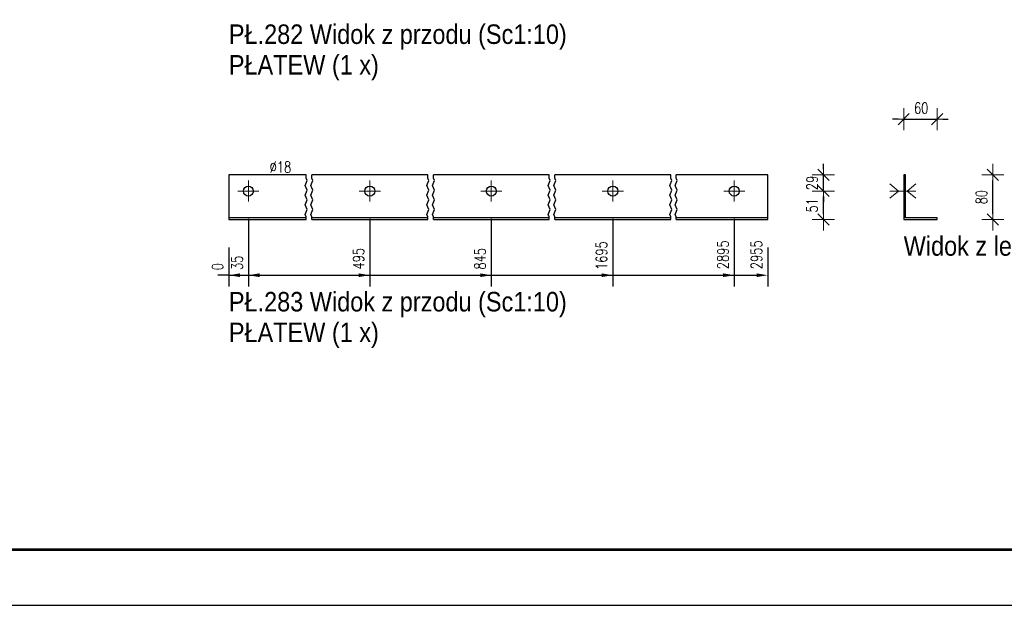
# Model space of a CAD drawing. Header units: millimetres. Extents: x -134 to 978, y 9358 to 10027.
# Tile 13 of 44: x 169 to 345, y 9358 to 9463. Entities that reach past the tile are written whole.
import ezdxf

# ---------------------------------------------------------------- set-up
doc = ezdxf.new("R2010")
doc.units = ezdxf.units.MM
doc.header["$LTSCALE"] = 10
doc.linetypes.add('HIDDEN', pattern=[0.375, 0.25, -0.125])
doc.linetypes.add('MITTE', pattern=[2, 1.25, -0.25, 0.25, -0.25])
doc.layers.get('Defpoints').update_dxf_attribs({"color": 1})
doc.layers.add('_FORMATKA', color=8, linetype='Continuous', plot=False)
for name, color, linetype, lineweight in [('_RAMKA', 7, 'Continuous', 35), ('PS_Bolt', 4, 'Continuous', 13), ('PS_DIM', 4, 'Continuous', 13), ('PS_Hidden', 2, 'HIDDEN', 9), ('PS_Mid', 5, 'MITTE', 15), ('PS_Shape', 161, 'Continuous', 30), ('PS_SOLID', 7, 'Continuous', 30), ('PS_TEXT', 3, 'Continuous', 18)]:
    doc.layers.add(name, color=color, linetype=linetype, lineweight=lineweight)
doc.styles.add('gil', font='txt', dxfattribs={"width": 0.9})
doc.styles.add('simplex', font='simplex.shx', dxfattribs={"width": 0.75})
doc.dimstyles.new('1_10_GŁ_DS1-LS10', dxfattribs={"dimtxt": 2, "dimasz": 2, "dimexe": 2, "dimexo": 5, "dimgap": 1, "dimtad": 1, "dimjust": 4, "dimdec": 0, "dimlfac": 10, "dimtxsty": 'simplex', "dimblk1": 'NONE', "dimsah": 1, "dimcen": 2, "dimclrd": 256, "dimclre": 256, "dimclrt": 3, "dimadec": 1, "dimazin": 0, "dimtfac": 1, "dimtdec": 0, "dimtmove": 2, "dimatfit": 3, "dimfxl": 1, "dimarcsym": 0})
doc.dimstyles.new('1_10_PRZ_DS1-LS10', dxfattribs={"dimtxt": 2, "dimasz": 1, "dimexe": 2, "dimexo": 5, "dimgap": 1, "dimtad": 1, "dimdec": 0, "dimlfac": 10, "dimtxsty": 'simplex', "dimblk": 'dimznak', "dimcen": 2, "dimse1": 1, "dimse2": 1, "dimclrt": 3, "dimadec": 1, "dimazin": 0, "dimtfac": 1, "dimtdec": 0, "dimtix": 1, "dimtmove": 2, "dimatfit": 3, "dimldrblk": 'dim-grot', "dimfxl": 1, "dimarcsym": 0})

# ---------------------------------------------------------------- blocks, each defined once
blk = doc.blocks.new('*D278')
at = {"layer": 'Defpoints', "color": 0, "transparency": 16777216}
for p in [(206.3, 9427.04), (206.3, 9427.04), (206.3, 9417.04)]:
    blk.add_point(p, dxfattribs=at)
at = {"layer": 'PS_DIM', "lineweight": -2, "transparency": 16777216}
for p, q in [((206.3, 9422.04), (206.3, 9415.04)), ((206.3, 9422.04), (206.3, 9415.04)), ((206.3, 9417.04), (204.3, 9417.04)), ((206.3, 9417.04), (206.3, 9417.04)), ((208.3, 9417.04), (210.3, 9417.04))]:
    blk.add_line(p, q, dxfattribs=at)
at = {"layer": 'PS_DIM', "transparency": 16777216}
blk.add_solid([(208.3, 9417.37), (208.3, 9416.71), (206.3, 9417.04)], dxfattribs=at)
at = {"layer": 'PS_DIM', "color": 3, "transparency": 16777216, "insert": (204.28, 9418.56), "char_height": 2, "attachment_point": 5, "rotation": 90, "style": 'simplex'}
blk.add_mtext('0', dxfattribs=at)
blk = doc.blocks.new('_None')
blk = doc.blocks.new('*D279')
at = {"layer": 'Defpoints', "color": 0, "transparency": 16777216}
for p in [(209.8, 9432.14), (206.3, 9427.04), (209.8, 9417.04)]:
    blk.add_point(p, dxfattribs=at)
at = {"layer": 'PS_DIM', "lineweight": -2, "transparency": 16777216}
for p, q in [((209.8, 9427.14), (209.8, 9415.04)), ((206.3, 9422.04), (206.3, 9415.04)), ((206.3, 9417.04), (204.3, 9417.04)), ((206.3, 9417.04), (209.8, 9417.04)), ((211.8, 9417.04), (213.8, 9417.04))]:
    blk.add_line(p, q, dxfattribs=at)
at = {"layer": 'PS_DIM', "transparency": 16777216}
blk.add_solid([(211.8, 9417.37), (211.8, 9416.71), (209.8, 9417.04)], dxfattribs=at)
at = {"layer": 'PS_DIM', "color": 3, "transparency": 16777216, "insert": (207.78, 9419.27), "char_height": 2, "attachment_point": 5, "rotation": 90, "style": 'simplex'}
blk.add_mtext('35', dxfattribs=at)
blk = doc.blocks.new('*D280')
at = {"layer": 'Defpoints', "color": 0, "transparency": 16777216}
for p in [(231.6, 9432.14), (206.3, 9427.04), (231.6, 9417.04)]:
    blk.add_point(p, dxfattribs=at)
at = {"layer": 'PS_DIM', "lineweight": -2, "transparency": 16777216}
for p, q in [((231.6, 9427.14), (231.6, 9415.04)), ((206.3, 9422.04), (206.3, 9415.04)), ((206.3, 9417.04), (229.6, 9417.04))]:
    blk.add_line(p, q, dxfattribs=at)
at = {"layer": 'PS_DIM', "transparency": 16777216}
blk.add_solid([(229.6, 9417.37), (229.6, 9416.71), (231.6, 9417.04)], dxfattribs=at)
at = {"layer": 'PS_DIM', "color": 3, "transparency": 16777216, "insert": (229.58, 9419.99), "char_height": 2, "attachment_point": 5, "rotation": 90, "style": 'simplex'}
blk.add_mtext('495', dxfattribs=at)
blk = doc.blocks.new('*D281')
at = {"layer": 'Defpoints', "color": 0, "transparency": 16777216}
for p in [(253.4, 9432.14), (206.3, 9427.04), (253.4, 9417.04)]:
    blk.add_point(p, dxfattribs=at)
at = {"layer": 'PS_DIM', "lineweight": -2, "transparency": 16777216}
for p, q in [((253.4, 9427.14), (253.4, 9415.04)), ((206.3, 9422.04), (206.3, 9415.04)), ((206.3, 9417.04), (251.4, 9417.04))]:
    blk.add_line(p, q, dxfattribs=at)
at = {"layer": 'PS_DIM', "transparency": 16777216}
blk.add_solid([(251.4, 9417.37), (251.4, 9416.71), (253.4, 9417.04)], dxfattribs=at)
at = {"layer": 'PS_DIM', "color": 3, "transparency": 16777216, "insert": (251.38, 9419.99), "char_height": 2, "attachment_point": 5, "rotation": 90, "style": 'simplex'}
blk.add_mtext('845', dxfattribs=at)
blk = doc.blocks.new('*D282')
at = {"layer": 'Defpoints', "color": 0, "transparency": 16777216}
for p in [(275.2, 9432.14), (206.3, 9427.04), (275.2, 9417.04)]:
    blk.add_point(p, dxfattribs=at)
at = {"layer": 'PS_DIM', "lineweight": -2, "transparency": 16777216}
for p, q in [((275.2, 9427.14), (275.2, 9415.04)), ((206.3, 9422.04), (206.3, 9415.04)), ((206.3, 9417.04), (273.2, 9417.04))]:
    blk.add_line(p, q, dxfattribs=at)
at = {"layer": 'PS_DIM', "transparency": 16777216}
blk.add_solid([(273.2, 9417.37), (273.2, 9416.71), (275.2, 9417.04)], dxfattribs=at)
at = {"layer": 'PS_DIM', "color": 3, "transparency": 16777216, "insert": (273.18, 9420.56), "char_height": 2, "attachment_point": 5, "rotation": 90, "style": 'simplex'}
blk.add_mtext('1695', dxfattribs=at)
blk = doc.blocks.new('*D283')
at = {"layer": 'Defpoints', "color": 0, "transparency": 16777216}
for p in [(297, 9432.14), (206.3, 9427.04), (297, 9417.04)]:
    blk.add_point(p, dxfattribs=at)
at = {"layer": 'PS_DIM', "lineweight": -2, "transparency": 16777216}
for p, q in [((297, 9427.14), (297, 9415.04)), ((206.3, 9422.04), (206.3, 9415.04)), ((206.3, 9417.04), (295, 9417.04))]:
    blk.add_line(p, q, dxfattribs=at)
at = {"layer": 'PS_DIM', "transparency": 16777216}
blk.add_solid([(295, 9417.37), (295, 9416.71), (297, 9417.04)], dxfattribs=at)
at = {"layer": 'PS_DIM', "color": 3, "transparency": 16777216, "insert": (294.98, 9420.7), "char_height": 2, "attachment_point": 5, "rotation": 90, "style": 'simplex'}
blk.add_mtext('2895', dxfattribs=at)
blk = doc.blocks.new('*D284')
at = {"layer": 'Defpoints', "color": 0, "transparency": 16777216}
for p in [(206.3, 9427.04), (303, 9427.04), (303, 9417.04)]:
    blk.add_point(p, dxfattribs=at)
at = {"layer": 'PS_DIM', "lineweight": -2, "transparency": 16777216}
for p, q in [((206.3, 9422.04), (206.3, 9415.04)), ((303, 9422.04), (303, 9415.04)), ((206.3, 9417.04), (301, 9417.04))]:
    blk.add_line(p, q, dxfattribs=at)
at = {"layer": 'PS_DIM', "transparency": 16777216}
blk.add_solid([(301, 9417.37), (301, 9416.71), (303, 9417.04)], dxfattribs=at)
at = {"layer": 'PS_DIM', "color": 3, "transparency": 16777216, "insert": (300.98, 9420.7), "char_height": 2, "attachment_point": 5, "rotation": 90, "style": 'simplex'}
blk.add_mtext('2955', dxfattribs=at)
blk = doc.blocks.new('dimznak')
at = {"color": 0}
for points in [[(0, 2), (0, -2)], [(-2, 0), (2, 0)]]:
    blk.add_lwpolyline(points, dxfattribs=at)
at = {"color": 2}
blk.add_lwpolyline([(1, 1), (-1, -1)], dxfattribs=at)
blk = doc.blocks.new('*D285')
at = {"layer": 'Defpoints', "color": 0, "transparency": 16777216}
for p in [(297, 9432.14), (313, 9432.14), (297, 9427.04)]:
    blk.add_point(p, dxfattribs=at)
at = {"layer": 'PS_DIM', "color": 0, "lineweight": -2, "transparency": 16777216}
blk.add_line((313, 9428.04), (313, 9431.14), dxfattribs=at)
for p, rotation in [((313, 9432.14), 90), ((313, 9427.04), 270)]:
    blk.add_blockref('dimznak', p, dxfattribs=dict(at, rotation=rotation))
at = {"layer": 'PS_DIM', "color": 3, "transparency": 16777216, "insert": (310.96, 9429.59), "char_height": 2, "attachment_point": 5, "rotation": 90, "style": 'simplex'}
blk.add_mtext('51', dxfattribs=at)
blk = doc.blocks.new('dim-grot')
blk.add_hatch(color=256).paths.add_polyline_path([(0, 0), (-2, 0.5), (-2, -0.5)])
blk.add_lwpolyline([(0, 0), (-2, 0.5), (-2, -0.5), (0, 0)])
blk = doc.blocks.new('*D286')
at = {"layer": 'Defpoints', "color": 0, "transparency": 16777216}
for p in [(297, 9435.04), (313, 9435.04), (297, 9432.14)]:
    blk.add_point(p, dxfattribs=at)
at = {"layer": 'PS_DIM', "color": 0, "lineweight": -2, "transparency": 16777216}
for p, q in [((313, 9436.04), (313, 9437.04)), ((313, 9432.14), (313, 9435.04)), ((313, 9431.14), (313, 9430.14))]:
    blk.add_line(p, q, dxfattribs=at)
for p, rotation in [((313, 9435.04), 270), ((313, 9432.14), 90)]:
    blk.add_blockref('dimznak', p, dxfattribs=dict(at, rotation=rotation))
at = {"layer": 'PS_DIM', "color": 3, "transparency": 16777216, "insert": (310.96, 9433.59), "char_height": 2, "attachment_point": 5, "rotation": 90, "style": 'simplex'}
blk.add_mtext('29', dxfattribs=at)
blk = doc.blocks.new('*D287')
at = {"layer": 'Defpoints', "color": 0, "transparency": 16777216}
for p in [(333.4, 9445.04), (327.4, 9435.04), (333.4, 9427.34)]:
    blk.add_point(p, dxfattribs=at)
at = {"layer": 'PS_DIM', "color": 0, "lineweight": -2, "transparency": 16777216}
for p, q in [((326.4, 9445.04), (325.4, 9445.04)), ((327.4, 9445.04), (333.4, 9445.04)), ((334.4, 9445.04), (335.4, 9445.04))]:
    blk.add_line(p, q, dxfattribs=at)
blk.add_blockref('dimznak', (327.4, 9445.04), dxfattribs=at)
at = {"layer": 'PS_DIM', "color": 0, "lineweight": -2, "transparency": 16777216, "rotation": 180}
blk.add_blockref('dimznak', (333.4, 9445.04), dxfattribs=at)
at = {"layer": 'PS_DIM', "color": 3, "transparency": 16777216, "insert": (330.55, 9447.03), "char_height": 2, "attachment_point": 5, "style": 'simplex'}
blk.add_mtext('60', dxfattribs=at)
blk = doc.blocks.new('*D288')
at = {"layer": 'Defpoints', "color": 0, "transparency": 16777216}
for p in [(333.4, 9435.04), (343.4, 9435.04), (333.4, 9427.04)]:
    blk.add_point(p, dxfattribs=at)
at = {"layer": 'PS_DIM', "color": 0, "lineweight": -2, "transparency": 16777216}
blk.add_line((343.4, 9428.04), (343.4, 9434.04), dxfattribs=at)
for p, rotation in [((343.4, 9435.04), 90), ((343.4, 9427.04), 270)]:
    blk.add_blockref('dimznak', p, dxfattribs=dict(at, rotation=rotation))
at = {"layer": 'PS_DIM', "color": 3, "transparency": 16777216, "insert": (341.36, 9431.04), "char_height": 2, "attachment_point": 5, "rotation": 90, "style": 'simplex'}
blk.add_mtext('80', dxfattribs=at)
blk = doc.blocks.new('*U506')
at = {"layer": '_FORMATKA', "lineweight": -3}
blk.add_lwpolyline([(-1100, 0), (0, 0), (0, 594), (-1100, 594)], close=True, dxfattribs=at)
at = {"layer": '_RAMKA', "lineweight": -3, "const_width": 0.5}
blk.add_lwpolyline([(-1070, 10), (-10, 10), (-10, 584), (-1070, 584)], close=True, dxfattribs=at)
blk = doc.blocks.new('*X769')
at = {"color": 3, "style": 'gil', "width": 0.9}
for s, p in [('PŁ.282 Widok z przodu (Sc1:10)', (206.3, 9458.54)), ('PŁATEW (1 x)', (206.3, 9453.04))]:
    blk.add_text(s, height=3.5, dxfattribs=at).set_placement(p)
blk = doc.blocks.new('*X774')
at = {"color": 3, "linetype": 'Continuous'}
blk.add_line((275.2, 9432.14), (275.2, 9432.14), dxfattribs=at)
blk.add_line((275.2, 9432.14), (275.2, 9432.14), dxfattribs=at)
blk.add_line((275.2, 9432.14), (275.2, 9432.14), dxfattribs=at)
blk.add_line((275.2, 9432.14), (275.2, 9432.14), dxfattribs=at)
blk.add_line((275.2, 9432.14), (275.2, 9432.14), dxfattribs=at)
blk = doc.blocks.new('*X775')
at = {"color": 1}
for p, q in [((220.02, 9433.14), (220.38, 9434.01)), ((220.2, 9434.45), (220.2, 9435.04)), ((220.38, 9434.01), (220.2, 9434.45)), ((221.02, 9433.14), (221.38, 9434.01)), ((221.2, 9434.45), (221.2, 9435.04)), ((221.38, 9434.01), (221.2, 9434.45)), ((241.82, 9433.14), (242.18, 9434.01)), ((242, 9434.45), (242, 9435.04)), ((242.18, 9434.01), (242, 9434.45)), ((242.82, 9433.14), (243.18, 9434.01)), ((243, 9434.45), (243, 9435.04)), ((243.18, 9434.01), (243, 9434.45)), ((263.62, 9433.14), (263.98, 9434.01)), ((263.8, 9434.45), (263.8, 9435.04)), ((263.98, 9434.01), (263.8, 9434.45)), ((264.62, 9433.14), (264.98, 9434.01)), ((264.8, 9434.45), (264.8, 9435.04)), ((264.98, 9434.01), (264.8, 9434.45)), ((285.42, 9433.14), (285.78, 9434.01)), ((285.6, 9434.45), (285.6, 9435.04)), ((285.78, 9434.01), (285.6, 9434.45)), ((286.42, 9433.14), (286.78, 9434.01)), ((286.6, 9434.45), (286.6, 9435.04)), ((286.78, 9434.01), (286.6, 9434.45)), ((220.38, 9432.28), (220.02, 9433.14)), ((220.02, 9431.41), (220.38, 9432.28)), ((221.38, 9432.28), (221.02, 9433.14)), ((221.02, 9431.41), (221.38, 9432.28)), ((242.18, 9432.28), (241.82, 9433.14)), ((241.82, 9431.41), (242.18, 9432.28)), ((243.18, 9432.28), (242.82, 9433.14)), ((242.82, 9431.41), (243.18, 9432.28)), ((263.98, 9432.28), (263.62, 9433.14)), ((263.62, 9431.41), (263.98, 9432.28)), ((264.98, 9432.28), (264.62, 9433.14)), ((264.62, 9431.41), (264.98, 9432.28)), ((285.78, 9432.28), (285.42, 9433.14)), ((285.42, 9431.41), (285.78, 9432.28)), ((286.78, 9432.28), (286.42, 9433.14)), ((286.42, 9431.41), (286.78, 9432.28)), ((220.38, 9430.54), (220.02, 9431.41)), ((220.02, 9429.68), (220.38, 9430.54)), ((221.38, 9430.54), (221.02, 9431.41)), ((221.02, 9429.68), (221.38, 9430.54)), ((242.18, 9430.54), (241.82, 9431.41)), ((241.82, 9429.68), (242.18, 9430.54)), ((243.18, 9430.54), (242.82, 9431.41)), ((242.82, 9429.68), (243.18, 9430.54)), ((263.98, 9430.54), (263.62, 9431.41)), ((263.62, 9429.68), (263.98, 9430.54)), ((264.98, 9430.54), (264.62, 9431.41)), ((264.62, 9429.68), (264.98, 9430.54)), ((285.78, 9430.54), (285.42, 9431.41)), ((285.42, 9429.68), (285.78, 9430.54)), ((286.78, 9430.54), (286.42, 9431.41)), ((286.42, 9429.68), (286.78, 9430.54)), ((220.38, 9428.81), (220.02, 9429.68)), ((220.02, 9427.94), (220.38, 9428.81)), ((221.38, 9428.81), (221.02, 9429.68)), ((221.02, 9427.94), (221.38, 9428.81)), ((242.18, 9428.81), (241.82, 9429.68)), ((241.82, 9427.94), (242.18, 9428.81)), ((243.18, 9428.81), (242.82, 9429.68)), ((242.82, 9427.94), (243.18, 9428.81)), ((263.98, 9428.81), (263.62, 9429.68)), ((263.62, 9427.94), (263.98, 9428.81)), ((264.98, 9428.81), (264.62, 9429.68)), ((264.62, 9427.94), (264.98, 9428.81)), ((285.78, 9428.81), (285.42, 9429.68)), ((285.42, 9427.94), (285.78, 9428.81)), ((286.78, 9428.81), (286.42, 9429.68)), ((286.42, 9427.94), (286.78, 9428.81)), ((220.2, 9427.51), (220.02, 9427.94)), ((220.2, 9427.04), (220.2, 9427.51)), ((221.2, 9427.51), (221.02, 9427.94)), ((221.2, 9427.04), (221.2, 9427.51)), ((242, 9427.51), (241.82, 9427.94)), ((242, 9427.04), (242, 9427.51)), ((243, 9427.51), (242.82, 9427.94)), ((243, 9427.04), (243, 9427.51)), ((263.8, 9427.51), (263.62, 9427.94)), ((263.8, 9427.04), (263.8, 9427.51)), ((264.8, 9427.51), (264.62, 9427.94)), ((264.8, 9427.04), (264.8, 9427.51)), ((285.6, 9427.51), (285.42, 9427.94)), ((285.6, 9427.04), (285.6, 9427.51)), ((286.6, 9427.51), (286.42, 9427.94)), ((286.6, 9427.04), (286.6, 9427.51))]:
    blk.add_line(p, q, dxfattribs=at)
at = {"layer": 'PS_Mid', "color": 5, "linetype": 'MITTE'}
for p, q in [((209.8, 9434.04), (209.8, 9430.24)), ((231.6, 9434.04), (231.6, 9430.24)), ((253.4, 9434.04), (253.4, 9430.24)), ((275.2, 9434.04), (275.2, 9430.24)), ((297, 9434.04), (297, 9430.24)), ((211.7, 9432.14), (207.9, 9432.14)), ((233.5, 9432.14), (229.7, 9432.14)), ((255.3, 9432.14), (251.5, 9432.14)), ((277.1, 9432.14), (273.3, 9432.14)), ((298.9, 9432.14), (295.1, 9432.14))]:
    blk.add_line(p, q, dxfattribs=at)
at = {"layer": 'PS_SOLID', "color": 7, "linetype": 'Continuous'}
for p, q in [((209.8, 9435.04), (206.3, 9435.04)), ((206.3, 9435.04), (206.3, 9427.34)), ((220.2, 9435.04), (209.8, 9435.04)), ((231.6, 9435.04), (221.2, 9435.04)), ((242, 9435.04), (231.6, 9435.04)), ((253.4, 9435.04), (243, 9435.04)), ((263.8, 9435.04), (253.4, 9435.04)), ((275.2, 9435.04), (264.8, 9435.04)), ((285.6, 9435.04), (275.2, 9435.04)), ((297, 9435.04), (286.6, 9435.04)), ((303, 9435.04), (297, 9435.04)), ((303, 9427.34), (303, 9435.04)), ((220.2, 9427.34), (206.3, 9427.34)), ((206.3, 9427.34), (206.3, 9427.04)), ((206.3, 9427.04), (220.2, 9427.04)), ((242, 9427.34), (221.2, 9427.34)), ((221.2, 9427.04), (242, 9427.04)), ((263.8, 9427.34), (243, 9427.34)), ((243, 9427.04), (263.8, 9427.04)), ((285.6, 9427.34), (264.8, 9427.34)), ((264.8, 9427.04), (285.6, 9427.04)), ((303, 9427.34), (286.6, 9427.34)), ((286.6, 9427.04), (303, 9427.04)), ((303, 9427.04), (303, 9427.34))]:
    blk.add_line(p, q, dxfattribs=at)
at = {"layer": 'PS_SOLID', "color": 7}
for centre in [(209.8, 9432.14), (231.6, 9432.14), (253.4, 9432.14), (275.2, 9432.14), (297, 9432.14)]:
    blk.add_circle(centre, 0.9, dxfattribs=at)
blk = doc.blocks.new('*X776')
at = {"color": 3, "linetype": 'Continuous'}
blk.add_line((297, 9432.14), (297, 9432.14), dxfattribs=at)
blk.add_line((297, 9432.14), (297, 9432.14), dxfattribs=at)
blk.add_line((297, 9432.14), (297, 9432.14), dxfattribs=at)
blk.add_line((297, 9432.14), (297, 9432.14), dxfattribs=at)
blk.add_line((297, 9432.14), (297, 9432.14), dxfattribs=at)
blk = doc.blocks.new('*X777')
at = {"color": 3, "style": 'gil', "width": 0.9}
for s, p in [('PŁ.283 Widok z przodu (Sc1:10)', (206.3, 9410.54)), ('PŁATEW (1 x)', (206.3, 9405.04))]:
    blk.add_text(s, height=3.5, dxfattribs=at).set_placement(p)
blk = doc.blocks.new('*X778')
at = {"color": 3, "linetype": 'Continuous'}
for p, q in [((324.9, 9433.42), (326.5, 9432.14)), ((329.6, 9433.42), (328, 9432.14)), ((326.5, 9432.14), (324.9, 9430.86)), ((329.6, 9432.14), (324.9, 9432.14)), ((328, 9432.14), (329.6, 9430.86))]:
    blk.add_line(p, q, dxfattribs=at)
blk = doc.blocks.new('*X779')
at = {"layer": 'PS_Hidden', "color": 2, "linetype": 'HIDDEN'}
for p, q in [((327.7, 9433.04), (327.4, 9433.04)), ((327.4, 9431.24), (327.7, 9431.24))]:
    blk.add_line(p, q, dxfattribs=at)
at = {"layer": 'PS_SOLID', "color": 7, "linetype": 'Continuous'}
for p, q in [((327.7, 9435.04), (327.4, 9435.04)), ((327.4, 9435.04), (327.4, 9427.04)), ((327.7, 9432.14), (327.7, 9435.04)), ((327.7, 9427.34), (327.7, 9432.14)), ((327.4, 9427.04), (333.4, 9427.04)), ((333.4, 9427.34), (327.7, 9427.34)), ((333.4, 9427.04), (333.4, 9427.34))]:
    blk.add_line(p, q, dxfattribs=at)
blk = doc.blocks.new('*X780')
at = {"color": 3, "linetype": 'Continuous'}
for p, q in [((324.9, 9433.42), (326.5, 9432.14)), ((329.6, 9433.42), (328, 9432.14)), ((326.5, 9432.14), (324.9, 9430.86)), ((329.6, 9432.14), (324.9, 9432.14)), ((328, 9432.14), (329.6, 9430.86))]:
    blk.add_line(p, q, dxfattribs=at)
blk = doc.blocks.new('*X781')
at = {"color": 3, "style": 'gil', "width": 0.9}
blk.add_text('Widok z lewej', height=3.5, dxfattribs=at).set_placement((327.4, 9420.54))

msp = doc.modelspace()

# ---------------------------------------------------------------- block references
at = {"layer": 'PS_Bolt', "color": 3}
for name in ['*X778', '*X780', '*X774', '*X776']:
    msp.add_blockref(name, (0, 0), dxfattribs=at)
at = {"layer": 'PS_DIM'}
msp.add_blockref('*U506', (972.3, 9357.81), dxfattribs=at)
at = {"layer": 'PS_Shape', "color": 1}
for name in ['*X775', '*X779']:
    msp.add_blockref(name, (0, 0), dxfattribs=at)
at = {"layer": 'PS_TEXT'}
for name in ['*X769', '*X781', '*X777']:
    msp.add_blockref(name, (0, 0), dxfattribs=at)

# ---------------------------------------------------------------- texts
at = {"layer": 'PS_DIM', "insert": (213.62, 9435.45), "char_height": 2, "attachment_point": 7, "style": 'simplex'}
msp.add_mtext('\\A1;%%c18', dxfattribs=at)

# ---------------------------------------------------------------- dimensions: what is measured, and where the dimension line sits
at = {"layer": 'PS_DIM'}
dim = msp.add_linear_dim(base=(333.4, 9445.04), p1=(327.4, 9435.04), p2=(333.4, 9427.34), dimstyle='1_10_PRZ_DS1-LS10', dxfattribs=at)
dim.commit()
dim.dimension.update_dxf_attribs({"geometry": '*D287', "text_midpoint": (330.55, 9447.03), "dimtype": 128})
for base, p1, p2, picture, middle in [((313, 9435.04), (297, 9432.14), (297, 9435.04), '*D286', (310.96, 9433.59)), ((343.4, 9435.04), (333.4, 9427.04), (333.4, 9435.04), '*D288', (341.36, 9431.04)), ((313, 9432.14), (297, 9427.04), (297, 9432.14), '*D285', (310.96, 9429.59))]:
    dim = msp.add_linear_dim(base=base, p1=p1, p2=p2, angle=90, dimstyle='1_10_PRZ_DS1-LS10', dxfattribs=at)
    dim.commit()
    dim.dimension.update_dxf_attribs({"geometry": picture, "text_midpoint": middle, "dimtype": 128})
for base, p1, p2, picture, middle in [((209.8, 9417.04), (206.3, 9427.04), (209.8, 9432.14), '*D279', (207.78, 9419.27)), ((206.2993, 9417.0396), (206.2992, 9427.0396), (206.2993, 9427.0396), '*D278', (204.2793, 9418.5596))]:
    dim = msp.add_linear_dim(base=base, p1=p1, p2=p2, dimstyle='1_10_GŁ_DS1-LS10', dxfattribs=at)
    dim.commit()
    dim.dimension.update_dxf_attribs({"geometry": picture, "text_midpoint": middle, "dimtype": 128, "text_rotation": 90})
for base, p2, text, picture, middle in [((231.6, 9417.04), (231.6, 9432.14), '495', '*D280', (229.58, 9419.99)), ((253.4, 9417.04), (253.4, 9432.14), '845', '*D281', (251.38, 9419.99)), ((275.2, 9417.04), (275.2, 9432.14), '1695', '*D282', (273.18, 9420.56)), ((297, 9417.04), (297, 9432.14), '2895', '*D283', (294.98, 9420.7)), ((303, 9417.04), (303, 9427.04), '2955', '*D284', (300.98, 9420.7))]:
    dim = msp.add_linear_dim(base=base, p1=(206.3, 9427.04), p2=p2, text=text, dimstyle='1_10_GŁ_DS1-LS10', dxfattribs=at)
    dim.commit()
    dim.dimension.update_dxf_attribs({"geometry": picture, "text_midpoint": middle, "dimtype": 128, "text_rotation": 90})

doc.saveas('drawing.dxf')
